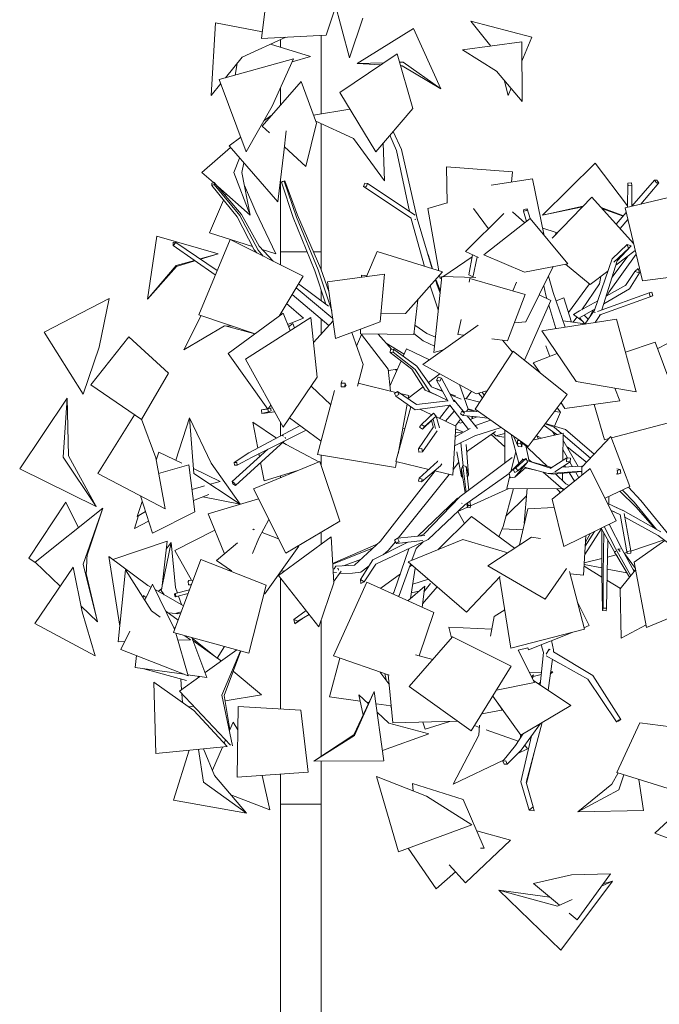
# Model space of a CAD drawing. Header units: millimetres. Extents: x -2624 to 101766, y -16 to 109490.
# Tile 26 of 153: x 97678 to 100039, y 56796 to 60433. Entities that reach past the tile are written whole.
import ezdxf

# ---------------------------------------------------------------- set-up
doc = ezdxf.new("R2010")
doc.units = ezdxf.units.MM
doc.header["$MEASUREMENT"] = 0
for name, color, linetype in [('Nouveau_VRD _ Voirie 3d.VRD', 7, 'Continuous'), ('Nouveau_VRD _ Végétation.VRD', 7, 'Continuous'), ('VRD _ Bordure.VRD', 7, 'Continuous')]:
    doc.layers.add(name, color=color, linetype=linetype)

# ---------------------------------------------------------------- blocks, each defined once
blk = doc.blocks.new('Élément de coupe_32')
at = {"layer": 'VRD _ Bordure.VRD', "color": 7, "linetype": 'Continuous', "lineweight": 15}
for p, q in [((98791.3, 60375), (98791.3, 60085.5)), ((98791.3, 60049.2), (98791.3, 59595.1)), ((98668, 59575.1), (98641.3, 59575.1)), ((98671.6, 59575.1), (98668, 59575.1)), ((98678.3, 59575.1), (98671.6, 59575.1)), ((98686.7, 59575.1), (98678.3, 59575.1)), ((98739.7, 59575.1), (98686.7, 59575.1)), ((98791.3, 59575.1), (98762.9, 59575.1)), ((98791.3, 59595.1), (98791.3, 59575.1)), ((98791.3, 59575.1), (98791.3, 59508.8)), ((98791.3, 59434.8), (98791.3, 59395.3)), ((98791.3, 59327.3), (98791.3, 59271.9)), ((98791.3, 58824.2), (98791.3, 58794.4)), ((98791.3, 58794.1), (98791.3, 58786.3)), ((98791.3, 58540.6), (98791.3, 58496.4)), ((98791.3, 58216.8), (98791.3, 57712.3)), ((98791.3, 57694.7), (98791.3, 57555.1)), ((98791.3, 57555.1), (98791.3, 57535.1)), ((98668, 57535.1), (98641.3, 57535.1)), ((98671.6, 57535.1), (98668, 57535.1)), ((98678.3, 57535.1), (98671.6, 57535.1)), ((98686.7, 57535.1), (98678.3, 57535.1)), ((98791.3, 57535.1), (98686.7, 57535.1)), ((98791.3, 57535.1), (98791.3, 56535.1))]:
    blk.add_line(p, q, dxfattribs=at)
blk = doc.blocks.new('Élément de coupe_54')
at = {"layer": 'Nouveau_VRD _ Voirie 3d.VRD', "color": 251, "linetype": 'Continuous', "lineweight": 15, "true_color": 0x6a6a6a}
for p, q in [((98641.3, 60330.8), (98641.3, 60359.5)), ((98641.3, 60116.9), (98641.3, 60182.1)), ((98641.3, 59527.1), (98641.3, 59843.9)), ((98641.3, 58895.4), (98641.3, 58945)), ((98641.3, 58741.2), (98641.3, 58747.8)), ((98641.3, 57887.2), (98641.3, 58370.2)), ((98641.3, 54154.2), (98641.3, 57645.7))]:
    blk.add_line(p, q, dxfattribs=at)
blk = doc.blocks.new('Élément de coupe_1476')
at = {"layer": 'Nouveau_VRD _ Végétation.VRD', "color": 7, "linetype": 'Continuous', "lineweight": 15}
for p, q in [((98604.6, 60644.9), (98571.3, 60363.6)), ((98845.3, 60482.9), (98810.1, 60376)), ((98895.3, 60291.8), (98839.7, 60504.3)), ((98385.2, 60153.3), (98401.1, 60420.9)), ((98401.1, 60420.9), (98574.1, 60387.5)), ((98895.3, 60291.8), (98945, 60438.9)), ((99344.1, 60427), (99568.5, 60368.3)), ((99344.1, 60427), (99417.4, 60335.6)), ((98571.3, 60363.6), (98810.1, 60376)), ((98923.8, 60270.8), (99131.7, 60400.6)), ((99131.7, 60400.6), (99233, 60177.5)), ((98660.3, 60368.2), (98499.5, 60294.1)), ((98604.2, 60342.4), (98752.1, 60296.4)), ((99313.3, 60321.5), (99531.7, 60351)), ((99531.7, 60351), (99533.7, 60130.6)), ((99568.5, 60368.3), (99532.4, 60279.4)), ((98859.7, 60163.7), (99071.4, 60306.9)), ((99071.4, 60306.9), (99129.1, 60105)), ((99313.3, 60321.5), (99438.5, 60243.4)), ((98415.1, 60212.2), (98689.3, 60288.9)), ((98438.3, 60218.7), (98499.5, 60294.1)), ((98473.5, 60228.5), (98480.7, 60270.9)), ((98689.3, 60288.9), (98610.3, 60112.9)), ((98752.1, 60296.4), (98684.1, 60277.5)), ((98923.8, 60270.8), (99022.6, 60273.9)), ((99011.3, 60266.3), (98923.8, 60270.8)), ((99080.3, 60275.7), (99094.1, 60276.1)), ((99233, 60177.5), (99094.1, 60276.1)), ((99089.9, 60262.1), (99084.1, 60262.4)), ((99089.9, 60262.1), (99233, 60177.5)), ((99533.7, 60130.6), (99438.5, 60243.4)), ((98385.2, 60153.3), (98420.8, 60197.1)), ((98514.5, 59945.4), (98415.1, 60212.2)), ((98573.6, 60039.2), (98717.6, 60204.4)), ((98717.6, 60204.4), (98774.3, 60050.5)), ((99481.2, 60153.4), (99466.5, 60210.2)), ((98859.7, 60163.7), (98992.6, 59945.4)), ((99492, 60180), (99481.2, 60153.4)), ((98514.5, 59945.4), (98610.3, 60112.9)), ((98763.1, 60080.8), (98896.7, 60103)), ((98992.6, 59945.4), (99129.1, 60105)), ((98579.5, 60059.1), (98609.9, 60080.9)), ((98735.2, 59891.1), (98774.3, 60050.5)), ((98771.3, 60058.5), (98910, 59993.8)), ((98600.4, 60014.6), (98573.6, 60039.2)), ((98662.5, 60022.5), (98653.9, 59943.3)), ((99087.6, 59953.5), (99056.7, 60020.4)), ((98451, 59967), (98494.8, 59998.4)), ((99025, 59837.2), (98910, 59993.8)), ((99020.4, 59977.9), (99025, 59837.2)), ((99068.7, 59950.1), (99044.4, 60006)), ((98351.2, 59868.4), (98456.7, 59960.5)), ((98630.8, 59760.5), (98451, 59967)), ((98630.8, 59760.5), (98653.9, 59943.3)), ((98735.2, 59891.1), (98656.1, 59963.6)), ((99117.2, 59724.3), (99068.7, 59950.1)), ((99146, 59698.8), (99087.6, 59953.5)), ((98490.2, 59922), (98469.4, 59868)), ((98498.3, 59867.9), (98505.6, 59904.3)), ((99608.3, 59710.6), (99802.3, 59903.5)), ((99802.3, 59903.5), (99922.3, 59745.6)), ((98393.4, 59831.1), (98351.2, 59868.4)), ((98528.7, 59711.4), (98469.4, 59868)), ((98498.3, 59867.9), (98528.7, 59711.4)), ((99253.8, 59889.9), (99255.9, 59755.8)), ((99253.8, 59889.9), (99497.6, 59871.5)), ((99497.6, 59871.5), (99493.9, 59833.4)), ((98387.4, 59829.4), (98387.3, 59821)), ((98396.8, 59832), (98387.4, 59829.4)), ((98396.7, 59823.6), (98396.8, 59832)), ((98497.1, 59713.4), (98396.8, 59832)), ((98644.9, 59833.3), (98654.3, 59836.1)), ((98648.3, 59835.3), (98644.9, 59833.3)), ((98687.9, 59702.5), (98644.9, 59833.3)), ((98657.6, 59838.2), (98648.3, 59835.3)), ((98654.3, 59836.1), (98657.6, 59838.2)), ((98699.6, 59703.1), (98654.3, 59836.1)), ((98703.7, 59711.5), (98657.6, 59838.2)), ((98952.9, 59829.5), (98947.6, 59817.2)), ((98962.4, 59827.4), (98952.9, 59829.5)), ((98957.1, 59815.1), (98962.4, 59827.4)), ((99137.6, 59710.7), (98962.4, 59827.4)), ((99418.7, 59821.5), (99571.9, 59845.7)), ((99571.9, 59845.7), (99613.5, 59641.1)), ((99922.3, 59739.9), (99922.9, 59829.1)), ((99936.4, 59830.1), (99922.9, 59829.1)), ((99922.9, 59829.1), (99924.5, 59819.4)), ((99938, 59820.5), (99936.4, 59830.1)), ((99937.6, 59743.6), (100021.7, 59840.6)), ((99971.4, 59751.6), (100037.6, 59830.1)), ((100030, 59840.2), (100021.7, 59840.6)), ((100021.7, 59840.6), (100029.2, 59830.5)), ((100029.2, 59830.5), (100037.6, 59830.1)), ((100037.6, 59830.1), (100030, 59840.2)), ((98387.3, 59821), (98396.7, 59823.6)), ((98481.2, 59704.6), (98387.3, 59821)), ((98490.7, 59709.1), (98396.7, 59823.6)), ((98528.7, 59711.4), (98410.1, 59816.3)), ((98507.6, 59819.9), (98549.7, 59723.8)), ((98947.6, 59817.2), (98957.1, 59815.1)), ((99123.8, 59700), (98947.6, 59817.2)), ((100210.8, 59808.4), (99913.1, 59737.7)), ((99924.5, 59819.4), (99938, 59820.5)), ((99937.5, 59743.5), (99938, 59820.5)), ((98379, 59645.8), (98431.1, 59766.6)), ((98438.2, 59783.1), (98440.8, 59789.1)), ((99184.7, 59735.7), (99255.8, 59756.4)), ((99790.6, 59777.3), (99643.9, 59626)), ((99790.6, 59777.3), (99944.6, 59606.3)), ((98623.6, 59568.3), (98549.7, 59723.8)), ((99184.7, 59735.7), (99225.7, 59505.5)), ((99465.8, 59717.4), (99324, 59576.3)), ((99353.3, 59735.2), (99408.7, 59660.5)), ((99497.8, 59723), (99543.3, 59683.1)), ((99539.2, 59732.3), (99538.3, 59725.6)), ((99538.3, 59725.6), (99550.8, 59727.9)), ((99549.2, 59687.8), (99538.3, 59725.6)), ((99551.7, 59734.6), (99539.2, 59732.3)), ((99550.8, 59727.9), (99551.7, 59734.6)), ((99563.3, 59698.5), (99551.7, 59734.6)), ((99608.3, 59710.6), (99758.7, 59744.4)), ((99755.9, 59741.5), (99608.3, 59710.6)), ((99907.2, 59708.5), (99824.6, 59739.6)), ((99827.8, 59736), (99906.5, 59707.7)), ((99880.4, 59677.6), (99917.3, 59720.2)), ((99913.1, 59737.7), (99977.7, 59467.8)), ((98543.9, 59582.9), (98481.2, 59704.6)), ((98558.1, 59581.7), (98490.7, 59709.1)), ((98562.7, 59596.2), (98497.1, 59713.4)), ((98768.1, 59505.3), (98687.9, 59702.5)), ((98780, 59508.5), (98699.6, 59703.1)), ((98789.9, 59512.9), (98703.7, 59711.5)), ((99123.1, 59696.8), (99122.2, 59701)), ((99173, 59521.9), (99123.1, 59696.8)), ((99136.9, 59694.7), (99138.5, 59694.3)), ((99138.5, 59694.3), (99139.1, 59695.6)), ((99201.4, 59513.1), (99146, 59698.8)), ((99392, 59564.3), (99563.1, 59698.7)), ((99563.1, 59698.7), (99701.5, 59530.8)), ((99895.2, 59661.1), (99923.4, 59694.6)), ((98537.4, 59595.6), (98379, 59645.8)), ((99658.2, 59646.8), (99609.2, 59662.6)), ((99658.2, 59646.8), (99654.6, 59637.1)), ((98150.3, 59401.1), (98185.1, 59633.9)), ((98185.1, 59633.9), (98411.3, 59568.5)), ((98244.5, 59610.9), (98244.4, 59598.3)), ((98244.4, 59598.3), (98254.5, 59609.5)), ((98254.5, 59609.5), (98244.5, 59610.9)), ((98407.6, 59507.1), (98254.5, 59609.5)), ((98455.2, 59621.5), (98339.2, 59343.1)), ((98455.2, 59621.5), (98724.2, 59485.1)), ((98400.4, 59490), (98244.4, 59598.3)), ((98553.9, 59571.5), (98543.9, 59582.9)), ((98577.3, 59559.6), (98558.1, 59581.7)), ((98613.4, 59541.3), (98562.7, 59596.2)), ((98623.6, 59568.3), (98573.9, 59584)), ((98998.5, 59576.2), (98958.3, 59484.1)), ((98998.5, 59576.2), (99239.3, 59501.3)), ((99324, 59576.3), (99371.7, 59554)), ((99865, 59549.2), (99921.4, 59602)), ((99871.4, 59537.5), (99925.8, 59587.2)), ((99950.7, 59580.5), (99879.4, 59526.6)), ((99884.4, 59542.5), (99936, 59597.1)), ((99921.4, 59602), (99925.8, 59587.2)), ((99936, 59597.1), (99921.4, 59602)), ((99925.8, 59587.2), (99936, 59597.1)), ((99948.9, 59579.1), (99951.2, 59578.6)), ((98323.1, 59543.7), (98255.3, 59524.5)), ((98257.5, 59521), (98325.4, 59542)), ((98411.3, 59568.5), (98344.1, 59549.6)), ((98345.9, 59548.4), (98411.3, 59568.5)), ((99202.6, 59512.7), (99185.9, 59565.1)), ((99240, 59483.7), (99348.5, 59556.9)), ((99349.8, 59564.2), (99336.9, 59491.1)), ((99366.5, 59556.4), (99351.1, 59481.1)), ((99392, 59564.3), (99541.7, 59500.7)), ((99800.5, 59359.4), (99865, 59549.2)), ((99827.8, 59361.5), (99884.4, 59542.5)), ((99853.8, 59428.3), (99953.9, 59567.4)), ((99865.4, 59482), (99923.6, 59560)), ((98150.3, 59401.1), (98255.3, 59524.5)), ((98257.5, 59521), (98150.3, 59401.1)), ((98808.6, 59382.4), (98768.1, 59505.3)), ((98830, 59357.8), (98780, 59508.5)), ((98820, 59429.4), (98789.9, 59512.9)), ((99239.3, 59501.3), (99103, 59347.6)), ((99701.5, 59530.8), (99541.7, 59500.7)), ((99648.1, 59520.7), (99546.6, 59317.5)), ((99693.6, 59529.3), (99784.6, 59455.1)), ((99849.7, 59504.2), (99784.6, 59455.1)), ((99914.7, 59451.1), (99949.6, 59502.4)), ((99961.2, 59514), (99949.6, 59502.4)), ((99949.6, 59502.4), (99966.5, 59497.7)), ((99966.5, 59497.7), (99961.2, 59514)), ((100252.8, 59505.2), (99977.7, 59467.8)), ((98724.2, 59485.1), (98636.2, 59338)), ((98815.1, 59464.7), (99024.5, 59493)), ((98815.1, 59464.7), (98844.3, 59255.4)), ((98940.4, 59489.3), (98940.3, 59481.6)), ((98940.4, 59489.3), (98959.6, 59487.1)), ((99024.5, 59493), (99009.6, 59317.2)), ((99236.3, 59483.8), (99207.3, 59203.2)), ((99219.6, 59452.2), (99213.6, 59472.3)), ((99215.9, 59470.9), (99215, 59473.8)), ((99231, 59432.8), (99215.9, 59470.9)), ((99228.6, 59489.2), (99230.7, 59477.4)), ((99230.7, 59477.4), (99236, 59481)), ((99236.3, 59483.8), (99362.1, 59480.8)), ((99351.5, 59483.2), (99336.9, 59491.1)), ((99340.5, 59477.1), (99337.7, 59463.9)), ((99340.5, 59477.1), (99544, 59418.4)), ((99512.4, 59462.9), (99499.2, 59431.3)), ((99648.2, 59425.6), (99630.5, 59485.6)), ((99819.1, 59457.1), (99823.4, 59484.3)), ((99929.6, 59438.3), (99966.5, 59497.7)), ((98834.1, 59329), (98698.7, 59442.5)), ((98818.2, 59375.2), (98707.8, 59457.6)), ((99223.6, 59360.7), (99193.7, 59449.8)), ((99230, 59422.5), (99219.6, 59452.2)), ((99620.7, 59415.3), (99613, 59450.4)), ((99704, 59351.5), (99781.5, 59457.6)), ((99753.6, 59361.8), (99819.1, 59457.1)), ((99834.6, 59383.5), (99929.6, 59438.3)), ((99843.6, 59412), (99915.4, 59452.2)), ((99846.8, 59413.9), (99853.8, 59428.3)), ((97769, 59279), (98008.4, 59403.7)), ((98008.4, 59403.7), (97971.5, 59223.9)), ((98819.6, 59303.4), (98684, 59417.9)), ((99147.8, 59398), (99133, 59269.9)), ((99544, 59418.4), (99478.5, 59246.4)), ((99639.3, 59396.3), (99541.7, 59175)), ((99596.4, 59417.2), (99639.3, 59396.3)), ((99624.2, 59403.7), (99620.7, 59415.3)), ((99691.9, 59297.2), (99648.2, 59425.6)), ((99686.8, 59406.1), (99658.9, 59394.2)), ((99686.8, 59406.1), (99715.1, 59316.2)), ((99745.2, 59357.1), (99812.5, 59394.7)), ((99811.3, 59355.6), (100001.8, 59423.9)), ((99816.9, 59342), (100015.4, 59413.2)), ((100011.6, 59426.2), (100001.8, 59423.9)), ((100001.8, 59423.9), (100005.7, 59410.8)), ((100005.7, 59410.8), (100015.4, 59413.2)), ((100015.4, 59413.2), (100011.6, 59426.2)), ((98663.8, 59384.2), (98726, 59330.6)), ((99657.5, 59291.8), (99631.6, 59378.8)), ((99745.2, 59357.1), (99722.5, 59344)), ((99744.3, 59331.3), (99802.3, 59364.8)), ((99764.5, 59308.7), (99800.5, 59359.4)), ((99781, 59332), (99795.5, 59360.9)), ((98284.2, 59213.8), (98348, 59340.1)), ((98339.2, 59343.1), (98547.5, 59272.9)), ((98447.8, 59199.8), (98650.8, 59348.6)), ((98511.9, 59179.2), (98753.5, 59333.5)), ((98650.8, 59348.6), (98676.4, 59284.3)), ((98726, 59330.6), (98667.1, 59307.4)), ((98753.5, 59333.5), (98776.5, 59112)), ((98763.1, 59240.6), (98835.2, 59320.5)), ((99012.1, 59346.4), (99103, 59347.6)), ((99307.8, 59325.4), (99295.9, 59270.1)), ((99503.9, 59313.2), (99546.6, 59317.5)), ((99606.3, 59283.7), (99881.9, 59327.3)), ((99684.1, 59320.3), (99765.1, 59309.6)), ((99721.7, 59315.3), (99735, 59334.7)), ((99755.7, 59319.3), (99722.5, 59344)), ((99765.1, 59309.6), (99744.3, 59331.3)), ((99777.1, 59326.5), (99761.7, 59341.3)), ((99801, 59351.9), (99802.4, 59352.4)), ((99801, 59351.9), (99801.5, 59350)), ((99803.2, 59314.9), (99822.1, 59343.9)), ((99881.9, 59327.3), (99953.9, 59057.8)), ((98284.2, 59213.8), (98434.2, 59302.2)), ((98463.2, 59301.3), (98434.2, 59302.2)), ((98437.3, 59302.1), (98546.6, 59272.2)), ((98670.5, 59299), (98686.4, 59310.3)), ((98686.4, 59310.3), (98692.8, 59294.8)), ((98844.3, 59255.4), (99009.6, 59317.2)), ((98937, 59290.1), (98936.7, 59272.9)), ((99181.8, 59274.3), (99137.1, 59305.1)), ((99166.7, 59159), (99370.8, 59304.4)), ((99606.3, 59283.7), (99732.1, 59096.9)), ((99762.3, 59309.9), (99763.8, 59310.9)), ((97912.3, 59050.2), (97769, 59279)), ((97940.3, 59083.8), (98081.2, 59261.3)), ((98081.2, 59261.3), (98227.4, 59127.6)), ((98904.4, 59277.9), (98946, 59159.3)), ((98922.1, 59227.3), (98940.3, 59270.2)), ((98936.7, 59272.9), (99133, 59269.9)), ((98940.3, 59270.2), (99038.7, 59142.6)), ((99001.8, 59271.9), (99051.7, 59215.3)), ((99167.8, 59247), (99133.5, 59273.5)), ((99209.7, 59226.5), (99167.8, 59247)), ((99213.1, 59260.1), (99181.8, 59274.3)), ((99295.9, 59270.1), (99318.6, 59267.1)), ((99421.5, 59253.8), (99478.5, 59246.4)), ((99460.7, 59248.7), (99497.3, 59205.3)), ((100033.7, 59218.2), (100100.5, 59253.1)), ((97912.3, 59050.2), (97971.5, 59223.9)), ((99097.5, 59197.4), (99031.2, 59238.6)), ((99047.3, 59215.1), (99045.8, 59203.8)), ((99057.8, 59215.6), (99047.3, 59215.1)), ((99056.4, 59204.4), (99057.8, 59215.6)), ((99144.9, 59153.3), (99057.8, 59215.6)), ((99106.5, 59217.7), (99094.1, 59189.7)), ((99106.5, 59217.7), (99190.8, 59176.1)), ((99207.3, 59203.2), (99242.4, 59212.9)), ((99240.3, 59211.4), (99239.2, 59212)), ((99499.6, 59208.8), (99359.1, 58993.9)), ((99499.6, 59208.8), (99699.8, 59048)), ((99620.7, 59228.2), (99634.8, 59189.4)), ((100024.3, 59241.4), (99914.6, 59204.8)), ((100129.4, 58958.4), (100024.3, 59241.4)), ((100033, 59218), (100033.7, 59218.2)), ((98447.8, 59199.8), (98593.8, 58994.7)), ((98650.6, 58928.3), (98511.9, 59179.2)), ((99086.5, 59172.6), (99044.9, 59078.7)), ((99045.8, 59203.8), (99056.4, 59204.4)), ((99125.9, 59142.3), (99045.8, 59203.8)), ((99138.5, 59141.2), (99056.4, 59204.4)), ((99662.5, 59200.1), (99573.5, 59165.8)), ((98924.8, 59079.8), (98946, 59159.3)), ((99046.6, 59061.2), (99038.7, 59142.6)), ((99073.1, 59142.4), (99039.2, 59137.5)), ((99070.7, 59137), (99064.5, 59141.1)), ((99175.4, 59064.3), (99125.9, 59142.3)), ((99191.8, 59058.3), (99138.5, 59141.2)), ((99198.9, 59077.2), (99144.9, 59153.3)), ((99166.7, 59159), (99363.3, 59051.2)), ((99573.5, 59165.8), (99599.2, 59128.8)), ((98127.8, 58956.4), (98227.4, 59127.6)), ((98650.6, 58928.3), (98776.5, 59112)), ((98869, 59100.8), (98865.5, 59090.4)), ((99188, 59092.6), (99229.7, 59124.5)), ((99223.1, 59112.9), (99217.2, 59101.5)), ((99217.2, 59101.5), (99228.9, 59097.4)), ((99258.9, 59025), (99217.2, 59101.5)), ((99234.9, 59108.9), (99223.1, 59112.9)), ((99228.9, 59097.4), (99234.9, 59108.9)), ((99282.4, 59021.8), (99234.9, 59108.9)), ((97940.3, 59083.8), (98127.8, 58956.4)), ((98826.4, 59010.4), (98754.1, 59079.2)), ((98777.5, 58826.4), (98840.6, 59063.6)), ((98865.5, 59090.4), (98865.3, 59076.8)), ((98865.3, 59076.8), (98878.9, 59076.5)), ((98879.2, 59090.1), (98865.5, 59090.4)), ((98878.9, 59076.5), (98879.2, 59090.1)), ((98883.8, 59083.9), (98878.9, 59076.5)), ((98927.6, 59090.4), (99067.4, 59056.1)), ((99048.9, 59087.8), (99044.1, 59086.8)), ((99110.9, 59033.6), (99167.4, 59076.8)), ((99223.2, 59043.1), (99175.4, 59064.3)), ((99239.9, 59059.7), (99198.9, 59077.2)), ((99239, 59061.5), (99207.6, 59073.5)), ((99301.4, 59085.1), (99334.1, 58994)), ((99953.9, 59057.8), (99732.1, 59096.9)), ((99875.8, 59071.5), (99894.2, 59024.6)), ((97678.3, 58774), (97853.2, 59035.2)), ((97853.2, 59035.2), (97838.8, 58817)), ((97858.2, 58822.1), (97853.2, 59035.2)), ((99072.7, 59059.4), (99062, 59052.8)), ((99062, 59052.8), (99066.8, 59042.3)), ((99066.8, 59042.3), (99077.6, 59048.9)), ((99138.4, 58992.3), (99066.8, 59042.3)), ((99077.6, 59048.9), (99072.7, 59059.4)), ((99142.6, 59012.1), (99072.7, 59059.4)), ((99083.4, 59052.2), (99114.7, 59044.6)), ((99112.9, 59035.1), (99114.7, 59044.6)), ((99258.3, 59026.2), (99191.8, 59058.3)), ((99287.2, 59043), (99266.5, 59050.9)), ((99307.9, 59030.8), (99268.3, 59047.7)), ((99281.6, 59027.5), (99279.4, 59027.2)), ((99315.9, 58986.6), (99281.6, 59027.5)), ((99376.5, 59020.5), (99319.6, 59034.5)), ((99346, 59060.7), (99326.7, 59032.7)), ((99403.3, 59061.5), (99363.3, 59051.2)), ((99387, 59036.6), (99372.1, 59053.5)), ((99393.5, 59046.5), (99385.2, 59056.9)), ((99699.8, 59048), (99555.5, 58856.9)), ((98592.9, 58996), (98571.2, 58991.8)), ((98571.2, 58991.8), (98593.9, 58994.8)), ((98571.2, 58991.8), (98572.7, 58978.3)), ((98588.5, 58994.3), (98593.3, 58995.4)), ((98593.8, 58994.7), (98605.9, 59009.1)), ((98593.9, 58994.8), (98596.6, 58985)), ((98603.6, 58997.7), (98594.1, 58995.1)), ((98594.6, 58995.7), (98603.6, 58997.7)), ((98611.2, 58999.5), (98595.2, 58996.4)), ((98606.4, 58987.8), (98603.6, 58997.7)), ((99067.4, 58801.4), (99122.3, 59003.5)), ((99074.9, 58829.1), (99108.9, 59012.9)), ((99265.6, 59008.7), (99138.4, 58992.3)), ((99259.6, 59025.1), (99142.6, 59012.1)), ((99155.7, 58994.5), (99199.9, 58973.6)), ((99265.7, 59008.5), (99228, 58960.3)), ((99335.2, 58919.7), (99265.6, 59008.7)), ((99276, 59010.5), (99276.5, 59010.4)), ((99282, 59021.1), (99282.4, 59021.8)), ((99328.3, 58986.3), (99334.1, 58994)), ((99365.4, 58985.7), (99333.5, 58995.6)), ((99355, 58985.9), (99333.7, 58993.4)), ((99359.1, 58993.9), (99555.5, 58856.9)), ((99674.4, 58983.7), (99662.8, 58999)), ((99676.6, 59017.3), (99690.6, 58997)), ((99894.2, 59024.6), (99690.6, 58997)), ((99837.5, 58881.4), (99798.5, 59011.7)), ((97966.8, 58756.2), (98102.2, 58973.8)), ((98128.5, 58957.6), (98180.8, 58814.3)), ((98254.5, 58805.9), (98305.1, 58962.6)), ((98385.5, 58795), (98305.1, 58962.6)), ((98305.1, 58962.6), (98320.8, 58757)), ((98572.7, 58978.3), (98596.6, 58985)), ((98572.7, 58978.3), (98584, 58979.3)), ((98584, 58979.3), (98606.4, 58987.8)), ((98619.5, 58984.5), (98584, 58979.3)), ((98596.6, 58985), (98606.4, 58987.8)), ((98674, 58962.5), (98790.8, 58876.6)), ((99206.3, 58979), (99162.1, 58937.9)), ((99202, 58955.8), (99165, 58920.2)), ((99216.1, 58967.9), (99172.3, 58930)), ((99194.9, 58969.3), (99185.3, 58959.5)), ((99206.3, 58979), (99194.9, 58969.3)), ((99212.8, 58922.5), (99204.7, 58958)), ((99216.1, 58967.9), (99206.3, 58979)), ((99227.5, 58925), (99216.1, 58967.9)), ((99216.7, 58965.7), (99288.3, 58931.7)), ((99282.1, 58987.5), (99250, 58949.9)), ((99287, 58932.4), (99305.9, 58957.1)), ((99310.9, 58986.7), (99305.7, 58976.9)), ((99305.7, 58976.9), (99315.1, 58971.5)), ((99320.2, 58981.3), (99310.9, 58986.7)), ((99371, 58985.6), (99310.9, 58986.7)), ((99315.1, 58971.5), (99320.2, 58981.3)), ((99376.8, 58964.3), (99315.1, 58971.5)), ((99368.9, 58923.4), (99330, 58969.8)), ((99367.3, 58965.4), (99341.4, 58956.1)), ((99347.5, 58963.8), (99351, 58967.3)), ((99351.9, 58959.9), (99347.5, 58963.8)), ((99416.5, 58953.9), (99360.5, 58933.4)), ((99364.4, 58985.7), (99361.8, 58986.8)), ((99405.7, 58961.4), (99376.8, 58964.3)), ((99674.4, 58983.7), (99652.3, 58985.1)), ((99652.4, 58931.4), (99674.4, 58983.7)), ((100129.4, 58958.4), (99862.4, 58888)), ((98713.4, 58933.5), (98524.3, 58833.4)), ((98557.1, 58850.8), (98538.7, 58945.9)), ((98538.7, 58945.9), (98626.2, 58887.4)), ((99092.5, 58924.5), (99100.3, 58922.3)), ((99205.9, 58929.2), (99149.9, 58848.2)), ((99162.1, 58937.9), (99154.8, 58928.1)), ((99154.8, 58928.1), (99165, 58920.2)), ((99172.3, 58930), (99162.1, 58937.9)), ((99165, 58920.2), (99172.3, 58930)), ((99204.3, 58929.9), (99198.8, 58952.7)), ((99204.3, 58929.9), (99205.4, 58928.4)), ((99276.9, 58750.3), (99288.3, 58931.7)), ((99340.8, 58922.9), (99285.8, 58891.9)), ((99316.2, 58909), (99287.6, 58921.2)), ((99305.2, 58943.2), (99297.5, 58946.1)), ((99314.3, 58946.4), (99305.2, 58943.2)), ((99455.7, 58926.5), (99358.4, 58895.6)), ((99468.7, 58917.4), (99469.8, 58795.6)), ((99614.1, 58934.5), (99645.6, 58912.4)), ((99618.6, 58940.4), (99651.3, 58928.1)), ((99619.3, 58941.4), (99693.6, 58918.9)), ((99651.3, 58928.1), (99678.9, 58904.3)), ((99693.6, 58918.9), (99799.5, 58828.4)), ((98736.4, 58916.7), (98536.2, 58817.6)), ((98652.2, 58894.3), (98649, 58896.6)), ((98658.6, 58889.7), (98657.8, 58890.3)), ((98659.4, 58886.4), (98658.6, 58889.7)), ((99219.2, 58914.7), (99164.9, 58836.3)), ((99358.4, 58895.6), (99283.7, 58859)), ((99286.9, 58909.9), (99313, 58907.2)), ((99434.7, 58911.4), (99333, 58840.1)), ((99469.2, 58855.4), (99418.8, 58900.3)), ((99426.2, 58905.5), (99435.6, 58895.8)), ((99435.6, 58895.8), (99468.8, 58904.2)), ((99465.9, 58890.7), (99435.6, 58895.8)), ((99492, 58901.1), (99521.3, 58794.3)), ((99501.6, 58894.5), (99518.2, 58856)), ((99684.2, 58905.5), (99572.8, 58879.8)), ((99586, 58897.2), (99603.9, 58887)), ((99587.7, 58896.2), (99594, 58884.7)), ((99661.8, 58900.4), (99645.6, 58912.4)), ((99645.6, 58912.4), (99653.5, 58898.4)), ((99683, 58804.7), (99684.2, 58905.5)), ((99683.9, 58881.2), (99740.2, 58782.7)), ((99684.1, 58899.9), (99785, 58812.9)), ((99860.4, 58893.3), (99753.7, 58779.6)), ((99853.1, 58885.5), (99837.5, 58881.4)), ((99860.4, 58893.3), (99930.8, 58708.5)), ((98593.9, 58846.2), (98463.2, 58726.6)), ((98654.2, 58876), (98474.7, 58711.8)), ((98649.6, 58871.8), (98661.5, 58863.8)), ((98782.2, 58799.3), (98661.5, 58863.8)), ((99162.6, 58848.5), (99149.9, 58848.2)), ((99149.9, 58848.2), (99152.2, 58836)), ((99164.9, 58836.3), (99162.6, 58848.5)), ((99306.2, 58870.1), (99315.7, 58785.4)), ((99326.6, 58864.1), (99335.4, 58751.5)), ((99523.6, 58879.1), (99515.5, 58878.3)), ((99515.5, 58878.3), (99516.6, 58866.8)), ((99516.6, 58866.8), (99528.2, 58867.8)), ((99518.2, 58856), (99516.6, 58866.8)), ((99518.2, 58856), (99532.1, 58855)), ((99528.2, 58867.8), (99527.4, 58876.5)), ((99532.1, 58855), (99528.2, 58867.8)), ((99533.4, 58868.7), (99529.8, 58874.8)), ((99532, 58873.2), (99533.4, 58868.7)), ((99532.1, 58855), (99533.4, 58868.7)), ((99532.2, 58873), (99626.9, 58783)), ((99545.3, 58863.9), (99546.2, 58859.7)), ((99546.4, 58859.1), (99558.5, 58802.3)), ((99683.4, 58845.3), (99701.1, 58814)), ((99699, 58854.8), (99771.1, 58798.1)), ((97960.2, 58635), (97838.8, 58817)), ((97858.2, 58822.1), (97960.2, 58635)), ((98215.1, 58625.6), (98180.8, 58814.3)), ((98182.3, 58805.9), (98192.4, 58835.8)), ((98192.4, 58835.8), (98276.4, 58795.3)), ((98524.3, 58833.4), (98470.5, 58797.5)), ((98536.2, 58817.6), (98481.1, 58788)), ((98563.4, 58818.3), (98561.1, 58830)), ((98777.5, 58826.4), (99065.8, 58779.2)), ((99152.2, 58836), (99164.9, 58836.3)), ((99292.5, 58837.3), (99309.7, 58743.8)), ((99496.7, 58815.8), (99304.1, 58671.3)), ((99333, 58840.1), (99328.9, 58835)), ((99491.8, 58764.2), (99509.8, 58836.3)), ((99547.5, 58811.8), (99510.2, 58778)), ((99533.1, 58810.6), (99538.4, 58808.8)), ((99547.5, 58811.8), (99534.3, 58807.5)), ((99553.3, 58798.1), (99547.5, 58811.8)), ((99637.1, 58775.6), (99698.2, 58814.4)), ((99698.2, 58814.4), (99697.4, 58801.1)), ((99711.2, 58812.8), (99698.2, 58814.4)), ((99710.4, 58799.5), (99711.2, 58812.8)), ((97960.2, 58635), (97678.3, 58774)), ((98191.2, 58756.8), (98302.8, 58788.5)), ((98302.8, 58788.5), (98325.1, 58614.9)), ((98319.5, 58774.6), (98418.3, 58727)), ((98385.5, 58795), (98492.6, 58643)), ((98479.8, 58797.9), (98470.5, 58797.5)), ((98470.5, 58797.5), (98471.8, 58787.6)), ((98471.8, 58787.6), (98481.1, 58788)), ((98481.1, 58788), (98479.8, 58797.9)), ((98541.3, 58699.8), (98786.4, 58801.1)), ((98580.7, 58729), (98567.6, 58796.8)), ((98786.4, 58801.1), (98859.7, 58581.2)), ((98791.7, 58794.2), (98788.1, 58796.2)), ((98791.7, 58794.2), (98789, 58793.4)), ((99065.8, 58779.2), (99069.7, 58800.9)), ((99067.4, 58801.4), (99188.2, 58772)), ((99220.3, 58801.3), (99152.7, 58739.6)), ((99231.7, 58784.6), (99162, 58725.5)), ((99221.4, 58803.1), (99220.3, 58801.3)), ((99236.2, 58791.9), (99231.7, 58784.6)), ((99299.7, 58798.4), (99278.3, 58771.6)), ((99309.7, 58743.8), (99309.8, 58773.3)), ((99313.8, 58786), (99309.8, 58773.3)), ((99309.8, 58773.3), (99323.4, 58685.7)), ((99326.5, 58782.1), (99313.8, 58786)), ((99313.8, 58786), (99326.7, 58688.2)), ((99335.4, 58751.5), (99326.5, 58782.1)), ((99326.5, 58782.1), (99336.1, 58695.3)), ((99485.5, 58757.8), (99534.3, 58807.5)), ((99534.3, 58807.5), (99499.5, 58771.8)), ((99510.2, 58778), (99499.5, 58771.8)), ((99499.5, 58771.8), (99506.3, 58760.7)), ((99505.8, 58743.6), (99553.3, 58798.1)), ((99546.4, 58779.3), (99505.8, 58743.6)), ((99517, 58766.9), (99510.2, 58778)), ((99553.3, 58798.1), (99517, 58766.9)), ((99542, 58780.7), (99629.4, 58756.6)), ((99545.3, 58778.3), (99549.1, 58777)), ((99549.1, 58777), (99582.3, 58769.6)), ((99550.4, 58804.9), (99632.3, 58778.1)), ((99557.2, 58808.1), (99567.2, 58799.5)), ((99566.3, 58799.7), (99642.2, 58778.8)), ((99632.3, 58778.1), (99641.7, 58778.5)), ((99784.4, 58775.1), (99644, 58662.3)), ((99653.2, 58763.3), (99710.4, 58799.5)), ((99679.8, 58780.1), (99757.3, 58783.4)), ((99682.7, 58780.3), (99682.7, 58781.9)), ((99689.8, 58786.4), (99693.4, 58780.7)), ((99697.4, 58801.1), (99710.4, 58799.5)), ((99709.6, 58799), (99719.3, 58781.8)), ((99753.4, 58750.2), (99753.7, 58779.6)), ((99753.7, 58783.2), (99757.4, 58783.5)), ((99880.7, 58582.4), (99784.4, 58775.1)), ((99882.8, 58773.5), (99894.9, 58771.3)), ((98215.1, 58625.6), (97966.8, 58756.2)), ((98492.6, 58643), (98320.8, 58757)), ((98704.7, 58767.3), (98580.7, 58729)), ((99211.8, 58766.2), (99010.6, 58506.3)), ((99263.8, 58753.5), (99075.2, 58517.5)), ((99152.7, 58739.6), (99151, 58728.8)), ((99163.6, 58736.3), (99152.7, 58739.6)), ((99162, 58725.5), (99163.6, 58736.3)), ((99210.4, 58766.5), (99276.9, 58750.3)), ((99309.7, 58743.8), (99314.7, 58741.4)), ((99485.7, 58757), (99321, 58641.4)), ((99330.8, 58743.5), (99335.4, 58751.5)), ((99476.1, 58701.2), (99487.7, 58747.8)), ((99485.5, 58757.8), (99489.2, 58740.9)), ((99489.2, 58740.9), (99505.8, 58743.6)), ((99506.3, 58760.7), (99517, 58766.9)), ((99610.4, 58761.9), (99686, 58696)), ((99629.4, 58756.6), (99753.6, 58764.8)), ((99629.4, 58756.6), (99648.6, 58754.8)), ((99648.6, 58754.8), (99753.6, 58764.5)), ((99656, 58755.4), (99694.5, 58718.8)), ((99682.1, 58730.7), (99682.4, 58757.9)), ((99706.3, 58760.1), (99726.2, 58728.3)), ((99730.3, 58762.3), (99742.2, 58741.2)), ((99750.7, 58764.2), (99753.5, 58759.3)), ((99880.4, 58755.1), (99886, 58754.2)), ((99894.9, 58771.3), (99883.4, 58767.6)), ((99883.4, 58767.6), (99886, 58754.2)), ((99886, 58754.2), (99897.5, 58758)), ((99897.5, 58758), (99894.9, 58771.3)), ((98360.1, 58710.7), (98314.4, 58697.9)), ((98418.3, 58727), (98381.6, 58716.7)), ((98463.2, 58726.6), (98465.1, 58718.7)), ((98472.9, 58719.7), (98463.2, 58726.6)), ((98465.1, 58718.7), (98474.7, 58711.8)), ((98474.7, 58711.8), (98472.9, 58719.7)), ((98541.3, 58699.8), (98660.4, 58462.9)), ((99151, 58728.8), (99162, 58725.5)), ((99342.4, 58637.4), (99483.7, 58701.1)), ((99501.1, 58701), (99462.5, 58560.7)), ((99681.6, 58699.9), (99476.1, 58701.2)), ((99540.6, 58573.5), (99551.6, 58700.7)), ((99661.4, 58700), (99668.6, 58692.2)), ((99679.6, 58703), (99689.2, 58698.6)), ((99694.5, 58718.8), (99707, 58712.9)), ((99930.8, 58708.5), (99839.3, 58665.1)), ((99925.5, 58706), (99971.6, 58657)), ((98123.7, 58673.7), (98168.7, 58536.2)), ((98376.1, 58679.6), (98319.7, 58656.5)), ((98492.6, 58643), (98354.3, 58670.7)), ((99293.9, 58665.1), (99148.6, 58525.4)), ((99304.1, 58671.3), (99169.6, 58532.9)), ((99295.9, 58662.9), (99293.9, 58665.1)), ((99293.9, 58665.1), (99296.5, 58663.5)), ((99549.3, 58673.8), (99473.2, 58599.5)), ((99674, 58686.4), (99668.6, 58692.2)), ((99853.2, 58671.7), (99853, 58644)), ((99893.7, 58690.9), (99954.4, 58632.6)), ((99903.6, 58695.6), (99946.7, 58650.2)), ((97712, 58443.8), (97848.5, 58651.2)), ((97735.6, 58429.4), (97985.3, 58628.3)), ((97848.5, 58651.2), (97895.2, 58556.5)), ((97985.3, 58628.3), (97913, 58421.2)), ((97927, 58454.6), (97985.3, 58628.3)), ((98111.7, 58598.4), (98130.3, 58653.3)), ((98373.6, 58608.3), (98560, 58662.6)), ((99321, 58641.4), (99186.7, 58512.6)), ((99295.3, 58616.2), (99331.6, 58632.6)), ((99311.5, 58645.7), (99309.7, 58647.6)), ((99312.1, 58645.3), (99311.5, 58645.7)), ((99329.3, 58647.2), (99331.8, 58631.1)), ((99333.3, 58638.6), (99331.8, 58631.1)), ((99331.8, 58631.1), (99341, 58630.4)), ((99331.9, 58649), (99333.3, 58638.6)), ((99342.4, 58637.9), (99333.3, 58638.6)), ((99340.5, 58655.1), (99342.4, 58637.9)), ((99341, 58630.4), (99342.4, 58637.9)), ((99651.8, 58630.9), (99554.7, 58626.3)), ((99687.2, 58487.6), (99644, 58662.3)), ((99848.9, 58645.9), (99904.4, 58619.7)), ((99880.3, 58631.1), (99905.6, 58619.8)), ((99946.7, 58650.2), (100029.6, 58550.1)), ((99954.4, 58632.6), (100022, 58554.4)), ((99971.6, 58657), (100079.9, 58523.8)), ((98102.5, 58554), (98117.4, 58601.8)), ((98111.7, 58598.4), (98142.5, 58616.1)), ((98168.7, 58536.2), (98325.1, 58614.9)), ((98434.5, 58459.9), (98373.6, 58608.3)), ((99221.9, 58475.2), (99346.5, 58597.4)), ((99320.1, 58571.5), (99295.3, 58616.2)), ((99504.5, 58480.4), (99346.5, 58597.4)), ((99523.9, 58493.3), (99554.7, 58626.3)), ((99861.9, 58620), (99896.1, 58604.4)), ((99862.1, 58619.6), (99873.5, 58614.7)), ((99894.9, 58604.9), (99920.8, 58460.7)), ((99905.6, 58619.8), (100045, 58541.4)), ((99909.6, 58609.3), (99934.5, 58470.5)), ((99912, 58595.7), (100034.9, 58528)), ((98102.5, 58554), (98154.3, 58580.2)), ((98598.1, 58586.9), (98561.6, 58517.7)), ((98660.4, 58462.9), (98859.7, 58581.2)), ((99447.6, 58522.6), (99462.5, 58560.7)), ((99542.5, 58573.6), (99540.6, 58573.5)), ((99880.7, 58582.4), (99687.2, 58487.6)), ((99825.7, 58553.7), (99764.3, 58457.9)), ((99824.9, 58555.1), (99874.9, 58464.9)), ((99836.1, 58560.5), (99877.6, 58479.9)), ((99854.2, 58569.4), (99902.4, 58475.7)), ((98250.7, 58472.3), (98398.5, 58547.6)), ((98537.1, 58461.8), (98561.6, 58517.7)), ((98539.1, 58548.6), (98541.6, 58550.7)), ((98544.7, 58549.5), (98541.6, 58550.7)), ((98633.7, 58515.9), (98572.8, 58538.9)), ((98633.4, 58380.3), (98828, 58523.3)), ((98828, 58523.3), (98837.5, 58352.4)), ((99072.8, 58517.3), (99062, 58510.2)), ((99174, 58528.2), (99072.8, 58517.3)), ((99079.7, 58505.7), (99072.8, 58517.3)), ((99169.6, 58532.9), (99156.5, 58526.3)), ((99407, 58415.5), (99567.1, 58522.1)), ((99459.3, 58552.5), (99536.7, 58548.5)), ((99600.6, 58517), (99567.1, 58522.1)), ((99759.6, 58380.7), (99768.5, 58527.4)), ((99799.8, 58542.7), (99766.1, 58487.8)), ((99785.8, 58535.9), (99767.1, 58503.4)), ((99827.4, 58550.5), (99827.3, 58385.9)), ((99834.5, 58537.8), (99831.7, 58389.2)), ((100034.9, 58528), (100134.8, 58452.5)), ((98022.6, 58438.6), (98222.8, 58506.5)), ((98222.8, 58506.5), (98203.4, 58332.3)), ((98237.6, 58501.9), (98205, 58347)), ((98219.6, 58477.2), (98237.6, 58501.9)), ((98253.1, 58335.7), (98237.6, 58501.9)), ((98405.3, 58435.2), (98482.1, 58500.3)), ((98582.8, 58312.5), (98708.8, 58487.7)), ((98708.8, 58487.7), (98704.8, 58489.2)), ((98999.9, 58496.5), (98833.5, 58424.2)), ((98984.2, 58482.2), (98833.6, 58421.6)), ((99010.6, 58506.3), (98914.6, 58418.3)), ((99110.8, 58503.1), (98981.9, 58437.7)), ((99186.7, 58512.6), (98993.2, 58421.4)), ((99065.1, 58504.9), (99039, 58472.3)), ((99062, 58510.2), (99068.9, 58498.6)), ((99165.9, 58509), (99068.9, 58498.6)), ((99068.9, 58498.6), (99079.7, 58505.7)), ((99111.9, 58430.5), (99314.3, 58512.6)), ((99167.9, 58503.7), (99142.4, 58480.2)), ((99479.9, 58464.1), (99314.3, 58512.6)), ((99850, 58509.9), (99846.6, 58388)), ((99934.5, 58469.3), (100057, 58511.3)), ((100059.6, 58509.4), (99946.6, 58429.4)), ((97923.2, 58380.2), (97927.4, 58462.2)), ((98047.4, 58192.8), (98007.7, 58449.7)), ((98007.7, 58449.7), (98151.3, 58342.8)), ((98312.7, 58362.5), (98250.7, 58472.3)), ((99039, 58472.3), (99019.6, 58456.8)), ((99115.1, 58478.9), (99059.6, 58317.3)), ((99142.4, 58480.2), (99126.5, 58436.5)), ((99880.1, 58455.8), (99848.3, 58448.1)), ((99879.5, 58469.4), (99874.4, 58464.4)), ((99874.4, 58464.4), (99885.6, 58450)), ((99877, 58461.1), (99878.5, 58458.3)), ((99877.6, 58479.9), (99934, 58379)), ((99878.5, 58458.3), (99929.5, 58373.5)), ((99887.7, 58477.6), (99885.8, 58475.7)), ((99896.5, 58478.2), (99887.7, 58477.6)), ((99887.7, 58477.6), (99894.5, 58468.3)), ((99902.4, 58475.7), (99946.9, 58395)), ((99920, 58465.5), (99909.4, 58462.9)), ((99910.6, 58460.9), (99951.2, 58405.2)), ((99921.1, 58469.2), (99920.8, 58460.7)), ((99920.8, 58460.7), (99934.3, 58462)), ((99934.5, 58470.5), (99921.1, 58469.2)), ((99934.3, 58462), (99934.5, 58470.5)), ((97739.3, 58425.9), (97712, 58443.8)), ((97734.1, 58202.3), (97875.7, 58411.1)), ((97827.9, 58340.7), (97735.6, 58429.4)), ((97875.7, 58411.1), (97909.3, 58245.7)), ((97965.8, 58208.3), (97913, 58421.2)), ((98246.2, 58168.9), (98346.8, 58439.4)), ((98346.8, 58439.4), (98587.8, 58344.6)), ((98460.2, 58397.2), (98405.3, 58435.2)), ((98844.9, 58414), (98838.7, 58404.6)), ((98914.6, 58418.3), (98844.9, 58414)), ((98936.6, 58438.5), (98873.5, 58415.8)), ((98981.9, 58437.7), (98936.5, 58364.8)), ((98968.2, 58415.7), (98938.1, 58391.7)), ((98993.2, 58421.4), (98950.2, 58356.9)), ((99121.4, 58422.4), (99079.2, 58305.8)), ((99327.7, 58245.1), (99111.9, 58430.5)), ((99117.8, 58412.3), (99126, 58418.4)), ((99618.1, 58292.1), (99407, 58415.5)), ((99827.5, 58374.1), (99761.7, 58414.9)), ((99762, 58420.8), (99827.3, 58407.8)), ((99827.3, 58443), (99762.4, 58427.2)), ((99992.6, 58188.1), (99946.6, 58429.4)), ((97923.6, 58387.6), (97965.8, 58208.3)), ((98041.5, 58135.2), (98068.8, 58400.9)), ((98068.8, 58400.9), (98165.1, 58249.6)), ((98451, 58398.4), (98452.9, 58402.3)), ((98461.4, 58394.3), (98459.5, 58398.9)), ((98634.8, 58378.5), (98629.8, 58377.9)), ((98634.4, 58379), (98630.2, 58378.5)), ((98782.3, 58190.3), (98633.4, 58380.3)), ((98656.6, 58397.4), (98642.5, 58395.5)), ((98838.9, 58404.8), (98834.6, 58404.3)), ((98848.4, 58391.2), (98835.4, 58389.6)), ((98864.6, 58395.5), (98837.3, 58356.5)), ((98854.3, 58405.6), (98851.1, 58405.6)), ((98854.6, 58399.9), (98854.3, 58405.6)), ((98907.1, 58388), (98858.8, 58387.2)), ((98907.1, 58388), (98938.1, 58391.7)), ((99011, 58332.6), (99083.5, 58386.7)), ((99138.7, 58407.5), (99120.7, 58294.4)), ((99452.5, 58376.2), (99327.7, 58245.1)), ((99491.6, 58111.2), (99450, 58373.6)), ((99696.5, 58405.3), (99618.1, 58292.1)), ((99762.9, 58181.3), (99707.9, 58394.7)), ((99759.6, 58380.7), (99710, 58386.6)), ((99827.3, 58385.9), (99830.2, 58250.6)), ((99831.7, 58389.2), (99831.7, 58259.7)), ((99846.6, 58388), (99844.5, 58258.7)), ((99847, 58403.8), (99920, 58389.3)), ((99951.9, 58401.2), (99895.1, 58330.8)), ((99943.2, 58401.8), (99947.5, 58395.8)), ((98139.8, 58289.3), (98168, 58347.8)), ((98162.5, 58336.5), (98151.3, 58342.8)), ((98168, 58347.8), (98249.1, 58184.1)), ((98253.1, 58335.7), (98260.3, 58315.2)), ((98299.6, 58358), (98302.2, 58361.7)), ((98301.4, 58344.9), (98299.6, 58358)), ((98312, 58345.7), (98301.4, 58344.9)), ((98318.4, 58363), (98302.2, 58361.7)), ((98524.7, 58093.5), (98587.8, 58344.6)), ((98782.3, 58190.3), (98837.5, 58352.4)), ((98836.2, 58083.3), (98960.2, 58355.9)), ((98950.2, 58356.9), (98936.5, 58364.8)), ((98936.5, 58364.8), (98937.5, 58350.3)), ((98937.5, 58350.3), (98950.2, 58356.9)), ((98960.2, 58355.9), (99207.1, 58242.8)), ((99173.3, 58340.5), (99111.7, 58286.5)), ((99186.9, 58366.1), (99129.2, 58347.9)), ((99173.3, 58340.5), (99164.3, 58262.4)), ((99219, 58338.5), (99165.7, 58274.7)), ((99194.4, 58350.1), (99170.8, 58319.4)), ((99220.4, 58337.3), (99217.5, 58336.6)), ((99895.8, 58331.7), (99846.2, 58362.5)), ((98134.1, 58298.3), (98135, 58305.8)), ((98135, 58305.8), (98144.5, 58299)), ((98283.2, 58268.5), (98177.9, 58327.8)), ((98189.4, 58321.3), (98203.4, 58332.3)), ((98201.7, 58331), (98200.2, 58324)), ((98211.5, 58308.9), (98200.2, 58324)), ((98252, 58313), (98249.6, 58309.8)), ((98249.6, 58309.8), (98252.7, 58301.3)), ((98305, 58327), (98252, 58313)), ((98255.1, 58304.5), (98252, 58313)), ((98299.9, 58313.2), (98252.7, 58301.3)), ((98252.7, 58301.3), (98255.1, 58304.5)), ((98264.2, 58304.2), (98275.3, 58272.9)), ((98582.8, 58312.5), (98580.2, 58314.3)), ((99059.6, 58317.3), (99055.6, 58312.2)), ((99079.2, 58305.8), (99076.6, 58302.6)), ((99152, 58321.8), (99124.1, 58315.5)), ((99177, 58327.5), (99171.6, 58326.3)), ((99899.1, 58149), (99895.1, 58330.8)), ((100263.3, 58301.7), (99992.6, 58188.1)), ((97965.8, 58208.3), (97905.1, 58266.6)), ((99781.1, 58194.8), (99736.4, 58284.3)), ((97956.7, 58083.7), (97909.3, 58245.7)), ((98197.2, 58225.5), (98165.1, 58249.6)), ((98217.6, 58247.7), (98263.5, 58215.4)), ((98225.4, 58242.2), (98271.9, 58238.1)), ((98274.9, 58246.1), (98251.8, 58239.9)), ((98263.7, 58238.8), (98261.1, 58242.4)), ((98735.3, 58250.3), (98690.7, 58217.6)), ((98746.6, 58235.9), (98705.6, 58211.3)), ((99152.8, 58083.5), (99207.1, 58242.8)), ((99416.4, 58155.7), (99429.5, 58229)), ((99469.1, 58253.4), (99429.5, 58229)), ((99831.7, 58259.7), (99830.2, 58250.6)), ((99830.2, 58250.6), (99843, 58249.6)), ((99844.5, 58258.7), (99831.7, 58259.7)), ((99843, 58249.6), (99844.5, 58258.7)), ((97956.7, 58083.7), (97734.1, 58202.3)), ((98690.7, 58217.6), (98694.4, 58201.4)), ((98705.6, 58211.3), (98690.7, 58217.6)), ((98722.1, 58221.1), (98694.4, 58201.4)), ((98694.4, 58201.4), (98705.6, 58211.3)), ((99761.4, 58187), (99781.1, 58194.8)), ((99990.8, 58197.6), (99899.1, 58149)), ((98052.2, 58107), (98084.8, 58174.9)), ((98246.2, 58168.9), (98524.7, 58093.5)), ((98252, 58184.4), (98247.2, 58187.9)), ((98250.3, 58180), (98249.1, 58184.1)), ((98300.7, 58008.8), (98254.2, 58166.7)), ((98308.5, 58141.9), (98287.4, 58157.7)), ((99116.3, 57969.6), (99275.5, 58153.8)), ((99271.9, 58149.6), (99263.1, 58188.5)), ((99263.1, 58188.5), (99421, 58181.4)), ((99493.2, 58044.9), (99275.5, 58153.8)), ((99491.6, 58111.2), (99762.9, 58181.3)), ((99556.5, 58105.6), (99717.9, 58169.7)), ((98066, 58135.8), (98041.5, 58135.2)), ((98308.5, 58141.9), (98261.9, 58140.7)), ((98369.5, 58003.1), (98314, 58150.6)), ((98407.8, 58074.3), (98314.9, 58148.1)), ((98317.9, 58140.1), (98401.2, 58079.6)), ((98433.9, 58118.1), (98407.8, 58074.3)), ((99603.5, 58124.2), (99611.5, 58095.5)), ((99642.1, 58139.6), (99649.5, 58105.4)), ((98300.7, 58008.8), (98052.2, 58107)), ((98104.9, 58040.2), (98109.9, 58084.2)), ((98362.8, 58021.1), (98480, 58105.6)), ((98493.8, 58101.8), (98425, 57937.7)), ((98432.8, 57937), (98494.6, 58101.6)), ((98836.2, 58083.3), (99042.4, 58012.3)), ((99139.4, 58087.1), (99203.2, 58070.2)), ((99578.6, 57984.8), (99517.9, 58104.6)), ((99554.3, 58112.7), (99518.3, 58103.8)), ((99556.5, 58105.6), (99554.2, 58113)), ((99611.5, 58095.5), (99599.1, 57976.2)), ((99632.5, 58108.3), (99621.3, 58089.4)), ((99621.3, 58083.4), (99775.4, 57996.9)), ((99637.1, 58105.4), (99632.5, 58108.3)), ((99649.5, 58105.4), (99648.5, 58098.3)), ((99648.5, 58098.4), (99794.7, 58010.9)), ((98408, 58074.7), (98418.7, 58066.9)), ((98422.2, 58064), (98418.7, 58066.9)), ((98821.8, 57932.2), (98860, 58075.1)), ((99344.9, 57806), (99493.2, 58044.9)), ((99644.6, 58070.3), (99628.9, 57956.3)), ((99644.6, 58069.8), (99666.8, 58057.9)), ((98285.2, 58015), (98104.9, 58040.2)), ((98294.3, 57991.5), (98136.8, 58035.7)), ((98369.5, 58003.1), (98299.5, 58013)), ((98570.6, 57939.3), (98466.5, 58026.7)), ((99041.6, 57979.7), (99007.8, 58024.2)), ((99030.6, 57994.3), (99026.1, 58017.9)), ((99055.7, 57835.5), (99038.3, 58013.7)), ((99560, 58021.4), (99603.9, 58022.6)), ((99567.8, 58006.2), (99575.2, 58013.1)), ((99575.2, 58013.1), (99568.2, 58005.3)), ((99575.2, 58013.1), (99571.9, 57997.9)), ((99603, 58013.9), (99573.9, 58007.2)), ((99646.6, 58023.8), (99637.1, 58015.9)), ((99646.6, 58023.8), (99637.9, 58021.8)), ((99638.2, 58023.6), (99646.6, 58023.8)), ((99794.7, 58010.9), (99897.3, 57848.5)), ((98181.2, 57722.6), (98173, 57986.4)), ((98173, 57986.4), (98321.1, 57881.7)), ((98267.7, 57952.7), (98342.9, 58006.9)), ((98275.8, 57958.5), (98272.7, 57997.6)), ((98340.2, 58004.9), (98336.2, 58007.8)), ((99438.1, 57956.1), (99578.6, 57984.8)), ((99713.4, 57899.6), (99574.6, 57992.7)), ((99600, 57984.8), (99593.9, 57979.7)), ((99775.4, 57996.9), (99881.7, 57839.1)), ((98456.3, 57753.1), (98267.7, 57952.7)), ((98279.5, 57911.1), (98277, 57942.8)), ((98464.4, 57750.8), (98425, 57937.7)), ((98432.8, 57937), (98454.3, 57811.2)), ((98570.6, 57939.3), (98436.3, 57916.8)), ((98912, 57791.8), (98987.4, 57951.6)), ((98987.4, 57951.6), (98914.7, 57789.5)), ((98945.9, 57863.5), (98929.8, 57939.2)), ((98929.8, 57939.2), (98965.6, 57905.4)), ((98987.4, 57951.6), (99022.8, 57695.8)), ((99344.9, 57806), (99116.3, 57969.6)), ((98934.9, 57915.3), (98821.8, 57932.2)), ((98967.9, 57910.3), (98959, 57911.7)), ((99049.6, 57898.1), (98993.7, 57906.5)), ((99528.9, 57790.3), (99424.8, 57934.7)), ((99440.9, 57912.4), (99458.9, 57884.5)), ((99713.4, 57899.6), (99528.9, 57790.3)), ((98319.9, 57897.4), (98302.9, 57894.5)), ((98443.8, 57748), (98321.1, 57881.7)), ((98481.6, 57634.5), (98485.2, 57896.3)), ((98485.2, 57896.3), (98716.3, 57882.9)), ((98742.7, 57652.9), (98716.3, 57882.9)), ((98998.1, 57874.7), (99040.9, 57834.3)), ((99050.6, 57887.7), (99048.7, 57898.2)), ((99384.2, 57869.3), (99457.5, 57883.1)), ((99450.8, 57897), (99451.5, 57897.7)), ((99460.1, 57885.8), (99457.5, 57883.1)), ((98452.5, 57807), (98465.9, 57838)), ((98465.9, 57838), (98484, 57810.2)), ((99188.5, 57794.5), (99040.9, 57834.3)), ((99055.7, 57835.5), (99294.8, 57841.9)), ((99175.2, 57812.7), (99166.7, 57838.5)), ((99266.7, 57841.2), (99175.2, 57812.7)), ((99376.3, 57826.7), (99373.7, 57790.2)), ((99601.2, 57833.1), (99529.5, 57734.7)), ((99607.4, 57836.8), (99548.2, 57615)), ((99890.8, 57846.3), (99881.7, 57839.1)), ((99881.7, 57839.1), (99888.1, 57841.4)), ((99882.4, 57652.4), (99967.7, 57835.3)), ((99888.1, 57841.4), (99897.3, 57848.5)), ((99897.3, 57848.5), (99890.8, 57846.3)), ((100131.1, 57815.1), (99967.7, 57835.3)), ((98912, 57791.8), (98764.5, 57694.6)), ((99188.5, 57794.5), (99017.5, 57733.7)), ((99278.2, 57609.2), (99373.7, 57790.2)), ((99375.7, 57818.6), (99356.9, 57825.3)), ((99519, 57767.8), (99400.1, 57809.9)), ((99535.8, 57794.3), (99509, 57752.1)), ((99528.2, 57791.3), (99525.3, 57777.8)), ((98432.5, 57760.4), (98437.8, 57772.7)), ((98764.5, 57694.6), (98914.7, 57789.5)), ((99525.9, 57780.5), (99526.5, 57779.6)), ((99567.8, 57787.2), (99527.7, 57618.1)), ((99543.3, 57753.5), (99552.5, 57739.1)), ((98443.8, 57748), (98181.2, 57722.6)), ((98246, 57550), (98303.7, 57734.5)), ((98338.7, 57737.8), (98356.5, 57616.9)), ((98397.5, 57641.8), (98357.3, 57739.7)), ((98389.7, 57660.9), (98426.4, 57746.3)), ((99509, 57752.1), (99462.1, 57694.4)), ((99529.5, 57734.7), (99477.4, 57683.5)), ((99552.5, 57739.1), (99516.8, 57722.2)), ((99580.3, 57735.2), (99549.4, 57611.2)), ((99022.8, 57695.8), (98764.5, 57694.6)), ((99464.7, 57697.6), (99278.2, 57609.2)), ((99472.9, 57694.8), (99462.1, 57694.4)), ((99462.1, 57694.4), (99466.6, 57683.1)), ((99466.6, 57683.1), (99477.4, 57683.5)), ((99477.4, 57683.5), (99472.9, 57694.8)), ((98481.6, 57634.5), (98742.7, 57652.9)), ((99864.6, 57609.7), (99887.9, 57650.7)), ((100108.1, 57581.7), (99882.4, 57652.4)), ((98515.8, 57501.5), (98356.5, 57616.9)), ((98397.5, 57641.8), (98515.8, 57501.5)), ((98601.8, 57514.3), (98573.6, 57641)), ((99076.1, 57359.6), (98995.9, 57637.1)), ((98995.9, 57637.1), (99180.3, 57564.9)), ((99131.2, 57584.1), (99128.4, 57611.3)), ((99128.4, 57611.3), (99315.4, 57552.7)), ((99527.7, 57618.1), (99558.7, 57513.6)), ((99549.4, 57611.2), (99573.6, 57525.6)), ((99864.6, 57609.7), (99738.6, 57506.5)), ((99908.8, 57644.1), (99890, 57588.3)), ((99963.7, 57626.9), (99981, 57511.5)), ((99738.6, 57506.5), (99890, 57588.3)), ((98515.8, 57501.5), (98246, 57550)), ((98601.8, 57514.3), (98458, 57570)), ((99347.4, 57458.7), (99180.3, 57564.9)), ((99393.4, 57373.1), (99315.4, 57552.7)), ((100022.5, 57428.7), (100150, 57546.6)), ((99573.6, 57525.6), (99558.7, 57513.6)), ((99558.7, 57513.6), (99577.4, 57510.7)), ((99577.4, 57510.7), (99573.6, 57525.6)), ((99981, 57511.5), (99738.6, 57506.5)), ((99347.4, 57458.7), (99076.1, 57359.6)), ((99490.7, 57402.5), (99365.7, 57436.9)), ((100228.6, 57348.9), (100022.5, 57428.7)), ((99490.7, 57402.5), (99324.2, 57245.1)), ((99215.9, 57222), (99112.7, 57373)), ((99379.9, 57373), (99393.4, 57373.1)), ((99287, 57285.3), (99215.9, 57222)), ((99324.2, 57245.1), (99263.3, 57310.9)), ((99575.2, 57242.1), (99715.2, 57274.3)), ((99867, 57251.3), (99676.4, 56995.5)), ((99858.7, 57278.5), (99715.2, 57274.3)), ((99858.7, 57278.5), (99736.5, 57108.5)), ((99867, 57251.3), (99825.6, 57232.5)), ((99831.4, 57240.5), (99867, 57251.3)), ((99676.4, 56995.5), (99447.6, 57217.8)), ((99635.4, 57192.2), (99447.6, 57217.8)), ((99447.6, 57217.8), (99663.4, 57158.6)), ((99671.5, 57162.3), (99575.2, 57242.1)), ((99718.2, 57183.5), (99663.4, 57158.6)), ((99736.5, 57108.5), (99706.9, 57133))]:
    blk.add_line(p, q, dxfattribs=at)

msp = doc.modelspace()

# ---------------------------------------------------------------- block references
at = {"layer": 'Nouveau_VRD _ Voirie 3d.VRD', "lineweight": 0}
msp.add_blockref('Élément de coupe_54', (0, 0), dxfattribs=at)
at = {"layer": 'Nouveau_VRD _ Végétation.VRD', "lineweight": 0}
msp.add_blockref('Élément de coupe_1476', (0, 0), dxfattribs=at)
at = {"layer": 'VRD _ Bordure.VRD', "lineweight": 0}
msp.add_blockref('Élément de coupe_32', (0, 0), dxfattribs=at)

doc.saveas('drawing.dxf')
